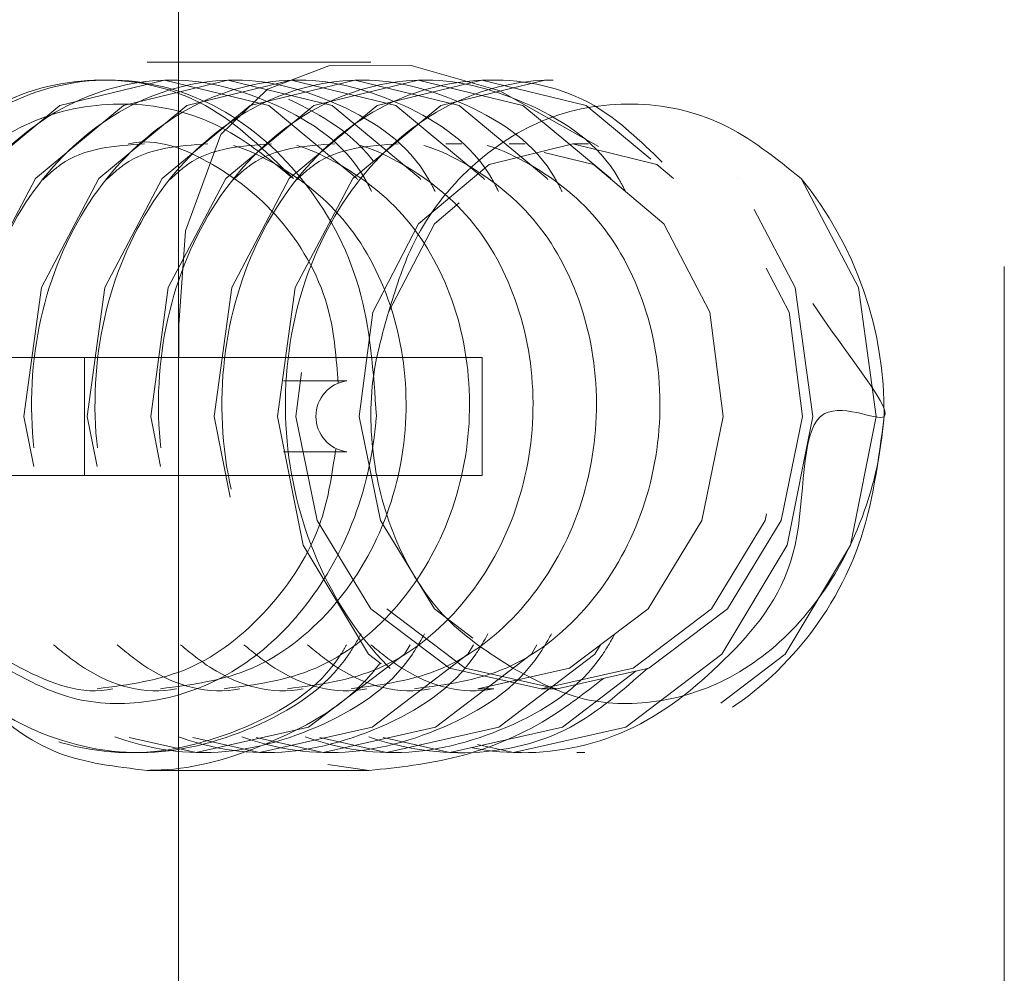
# Model space of a CAD drawing. Header units: millimetres. Extents: x 656 to 900, y 308 to 700.
# Tile 9 of 45: x 680.21 to 681.88, y 352.3 to 353.92. Entities that reach past the tile are written whole.
import ezdxf

# ---------------------------------------------------------------- set-up
doc = ezdxf.new("R2010")
doc.units = ezdxf.units.MM
doc.linetypes.add('HIDDEN', pattern=[1.905, 1.27, -0.635])

msp = doc.modelspace()

# ---------------------------------------------------------------- linework, layer by layer
at = {"color": 7, "linetype": 'HIDDEN', "lineweight": 18}
for p, q in [((680.4786, 354.2456), (680.4786, 353.1486)), ((681.8786, 350.3256), (681.8786, 354.2456)), ((680.8046, 353.8467), (680.4254, 353.8467)), ((680.468, 353.8167), (680.4546, 353.8167)), ((680.5756, 353.8167), (680.5622, 353.8167)), ((680.7908, 353.8167), (680.7774, 353.8167)), ((680.8984, 353.8167), (680.885, 353.8167)), ((681.006, 353.8167), (680.9926, 353.8167)), ((681.1136, 353.8167), (681.1002, 353.8167)), ((680.9586, 353.7084), (680.9317, 353.7084)), ((681.0662, 353.7084), (681.0393, 353.7084)), ((681.1738, 353.7084), (681.1469, 353.7084)), ((680.3191, 353.3467), (679.9964, 353.3467)), ((680.3191, 353.3467), (680.9935, 353.3467)), ((680.3191, 353.1467), (680.3191, 353.3467)), ((680.9935, 353.3467), (680.9935, 353.1467)), ((680.7639, 353.3067), (680.6563, 353.3067)), ((680.6563, 353.1867), (680.7639, 353.1867)), ((680.3191, 353.1467), (679.9964, 353.1467)), ((680.9935, 353.1467), (680.3191, 353.1467)), ((680.4786, 353.1486), (680.4786, 350.3256)), ((680.9862, 352.7849), (681.0131, 352.7849)), ((681.0938, 352.7849), (681.1207, 352.7849)), ((680.4008, 352.6767), (680.4143, 352.6767)), ((680.5084, 352.6767), (680.5218, 352.6767)), ((680.616, 352.6767), (680.6294, 352.6767)), ((680.7236, 352.6767), (680.737, 352.6767)), ((680.8312, 352.6767), (680.8446, 352.6767)), ((680.9388, 352.6767), (680.9522, 352.6767)), ((681.0464, 352.6767), (681.0598, 352.6767)), ((681.154, 352.6767), (681.1674, 352.6767)), ((680.4254, 352.6467), (680.802, 352.6467))]:
    msp.add_line(p, q, dxfattribs=at)
at = {"color": 7, "linetype": 'HIDDEN', "lineweight": 18, "flags": 128}
for points in [[(681.1906, 353.7043), (681.0235, 353.7981), (680.8729, 353.8412), (680.7333, 353.8407), (680.6293, 353.801), (680.5504, 353.7241), (680.4904, 353.561), (680.4788, 353.4018), (680.4787, 353.2892), (680.4786, 353.1705), (680.4801, 353.0404), (680.5076, 352.8594), (680.5946, 352.7185), (680.6991, 352.6609), (680.802, 352.6467), (680.802, 352.6467)], [(680.7819, 353.6478), (680.7809, 353.6497), (680.7809, 353.6497), (680.6318, 353.7733), (680.4546, 353.8167), (680.2774, 353.7733), (680.1283, 353.6497), (680.0309, 353.4648), (680.001, 353.2467), (680.0443, 353.0285), (680.1552, 352.8436), (680.3178, 352.7201), (680.5084, 352.6767), (680.699, 352.7201), (680.8616, 352.8436), (680.8711, 352.8595)], [(680.8895, 353.6478), (680.8885, 353.6497), (680.8885, 353.6497), (680.7393, 353.7733), (680.5622, 353.8167), (680.385, 353.7733), (680.2359, 353.6497), (680.1384, 353.4648), (680.1086, 353.2467), (680.1519, 353.0285), (680.2628, 352.8436), (680.4254, 352.7201), (680.616, 352.6767), (680.8066, 352.7201), (680.9692, 352.8436), (680.9787, 352.8595)], [(680.9971, 353.6478), (680.9961, 353.6497), (680.9961, 353.6497), (680.8469, 353.7733), (680.6698, 353.8167), (680.4926, 353.7733), (680.3435, 353.6497), (680.246, 353.4648), (680.2162, 353.2467), (680.2595, 353.0285), (680.3704, 352.8436), (680.533, 352.7201), (680.7236, 352.6767), (680.9142, 352.7201), (681.0768, 352.8436), (681.0863, 352.8595)], [(681.1047, 353.6478), (681.1037, 353.6497), (681.1037, 353.6497), (680.9545, 353.7733), (680.7774, 353.8167), (680.6002, 353.7733), (680.4511, 353.6497), (680.3536, 353.4648), (680.3238, 353.2467), (680.3671, 353.0285), (680.478, 352.8436), (680.6406, 352.7201), (680.8312, 352.6767), (681.0218, 352.7201), (681.1844, 352.8436), (681.1939, 352.8595)], [(681.2123, 353.6478), (681.2113, 353.6497), (681.2113, 353.6497), (681.0621, 353.7733), (680.885, 353.8167), (680.7078, 353.7733), (680.5587, 353.6497), (680.4612, 353.4648), (680.4314, 353.2467), (680.4747, 353.0285), (680.5856, 352.8436), (680.7482, 352.7201), (680.9388, 352.6767), (681.1294, 352.7201), (681.2546, 352.8152)], [(681.2794, 353.6824), (681.1697, 353.7733), (680.9926, 353.8167), (680.8154, 353.7733), (680.6663, 353.6497), (680.5688, 353.4648), (680.539, 353.2467), (680.5823, 353.0285), (680.6932, 352.8436), (680.8558, 352.7201), (681.0464, 352.6767), (681.237, 352.7201), (681.3996, 352.8436), (681.5104, 353.0285), (681.5537, 353.2467), (681.5239, 353.4648), (681.4265, 353.6497), (681.4265, 353.6497), (681.5341, 353.6497), (681.2773, 353.7733), (681.1002, 353.8167), (680.923, 353.7733), (680.7738, 353.6497), (680.6764, 353.4648), (680.6466, 353.2467), (680.6899, 353.0285), (680.8007, 352.8436), (680.9634, 352.7201), (681.154, 352.6767), (681.3446, 352.7201), (681.5072, 352.8436), (681.618, 353.0285), (681.6613, 353.2467), (681.6315, 353.4648), (681.5341, 353.6497)], [(680.9862, 352.785), (681.1415, 352.8201), (681.2745, 352.9202), (681.3656, 353.07), (681.402, 353.2467), (681.3791, 353.4234), (681.3014, 353.5732), (681.1819, 353.6733), (681.0396, 353.7084), (680.8974, 353.6733), (680.7779, 353.5732), (680.7002, 353.4234), (680.6773, 353.2467), (680.7136, 353.07), (680.8047, 352.9202), (680.9378, 352.8201), (681.0934, 352.7849), (681.2491, 352.8201), (681.3821, 352.9202), (681.4732, 353.07), (681.5096, 353.2467), (681.4867, 353.4234), (681.409, 353.5732), (681.2895, 353.6733), (681.1472, 353.7084), (681.005, 353.6733), (680.8854, 353.5732), (680.8078, 353.4234), (680.7849, 353.2467), (680.8212, 353.07), (680.9123, 352.9202), (681.0453, 352.8201), (681.0453, 352.8201)], [(680.8316, 352.9202), (680.9646, 352.8201), (681.1203, 352.7849), (681.276, 352.8201), (681.409, 352.9202), (681.5001, 353.07), (681.5365, 353.2467), (681.5136, 353.4234), (681.4359, 353.5732), (681.3164, 353.6733), (681.1741, 353.7084), (681.0319, 353.6733), (680.9123, 353.5732), (680.8347, 353.4234), (680.8347, 353.4234)]]:
    msp.add_lwpolyline(points, dxfattribs=at)
at = {"color": 7, "linetype": 'HIDDEN', "lineweight": 18}
for centre, radius, start, end in [((681.0477, 353.2538), 0.6272, 359.3488, 39.1464), ((680.7722, 353.2467), 0.0606, 97.8651, 262.1349)]:
    msp.add_arc(centre, radius, start, end, dxfattribs=at)
for points, knots in [([(680.4254, 352.6467), (680.3727, 352.6527), (680.2673, 352.6648), (680.1421, 352.7584), (680.05, 352.9002), (679.9978, 353.0862), (679.987, 353.2882), (680.013, 353.4763), (680.0741, 353.6403), (680.1768, 353.7709), (680.3213, 353.8455), (680.4909, 353.8528), (680.6559, 353.7937), (680.7684, 353.7316), (680.8082, 353.6802), (680.8091, 353.679)], [0, 0, 0, 0, 0.081216, 0.162283, 0.247253, 0.336638, 0.42147, 0.499398, 0.579085, 0.665929, 0.754926, 0.838012, 0.916725, 0.99794, 1, 1, 1, 1]), ([(680.6733, 353.6497), (680.626, 353.6964), (680.5313, 353.7898), (680.3464, 353.8308), (680.1652, 353.7872), (680.0118, 353.6602), (679.9117, 353.4705), (679.8809, 353.2467), (679.9251, 353.0229), (680.0388, 352.8331), (680.2051, 352.7066), (680.4018, 352.6609), (680.5923, 352.7098), (680.721, 352.7865), (680.7604, 352.8541), (680.7635, 352.8595)], [0, 0, 0, 0, 0.082741, 0.165483, 0.248224, 0.330966, 0.413707, 0.496449, 0.57919, 0.661931, 0.744673, 0.827414, 0.910156, 0.992897, 1, 1, 1, 1]), ([(680.814, 353.2467), (680.8091, 353.3213), (680.7991, 353.4705), (680.6947, 353.6602), (680.5426, 353.787), (680.3604, 353.8315), (680.1785, 353.787), (680.0253, 353.6602), (679.9252, 353.4705), (679.8944, 353.2467), (679.9386, 353.0229), (680.0523, 352.8331), (680.2186, 352.7066), (680.4151, 352.6611), (680.6063, 352.7092), (680.7392, 352.7916), (680.7814, 352.8663), (680.788, 352.8779)], [0, 0, 0, 0, 0.070494, 0.140988, 0.211482, 0.281976, 0.35247, 0.422965, 0.493459, 0.563953, 0.634447, 0.704941, 0.775435, 0.845929, 0.916423, 0.986917, 1, 1, 1, 1]), ([(680.806, 353.6276), (680.8022, 353.6351), (680.7669, 353.7051), (680.6463, 353.7837), (680.469, 353.8324), (680.2858, 353.7868), (680.133, 353.6603), (680.0327, 353.4705), (680.002, 353.2467), (680.0462, 353.0229), (680.1599, 352.8331), (680.3262, 352.7066), (680.5227, 352.6611), (680.7139, 352.7092), (680.8467, 352.7916), (680.889, 352.8663), (680.8956, 352.8779)], [0, 0, 0, 0, 0.009703, 0.090971, 0.172239, 0.253507, 0.334775, 0.416043, 0.497311, 0.578578, 0.659846, 0.741114, 0.822382, 0.90365, 0.984918, 1, 1, 1, 1]), ([(680.9136, 353.6276), (680.9098, 353.6351), (680.8745, 353.7051), (680.7539, 353.7837), (680.5766, 353.8324), (680.3934, 353.7868), (680.2406, 353.6603), (680.1403, 353.4705), (680.1095, 353.2467), (680.1538, 353.0229), (680.2674, 352.8331), (680.4338, 352.7066), (680.6303, 352.6611), (680.8215, 352.7092), (680.9543, 352.7916), (680.9966, 352.8663), (681.0032, 352.8779)], [0, 0, 0, 0, 0.0097035, 0.0909713, 0.1722392, 0.253507, 0.3347749, 0.4160428, 0.4973106, 0.5785785, 0.6598463, 0.7411142, 0.8223821, 0.9036499, 0.9849178, 1, 1, 1, 1]), ([(681.0212, 353.6276), (681.0174, 353.6351), (680.9821, 353.7051), (680.8615, 353.7837), (680.6842, 353.8324), (680.501, 353.7868), (680.3481, 353.6603), (680.2479, 353.4705), (680.2171, 353.2467), (680.2614, 353.0229), (680.375, 352.8331), (680.5414, 352.7066), (680.7379, 352.6611), (680.9291, 352.7092), (681.0619, 352.7916), (681.1042, 352.8663), (681.1108, 352.8779)], [0, 0, 0, 0, 0.0097035, 0.0909713, 0.1722392, 0.253507, 0.3347749, 0.4160428, 0.4973106, 0.5785785, 0.6598463, 0.7411142, 0.8223821, 0.9036499, 0.9849178, 1, 1, 1, 1]), ([(681.1288, 353.6276), (681.125, 353.6351), (681.0897, 353.7051), (680.9691, 353.7837), (680.7918, 353.8324), (680.6086, 353.7868), (680.4557, 353.6603), (680.3555, 353.4705), (680.3247, 353.2467), (680.369, 353.0229), (680.4826, 352.8331), (680.649, 352.7066), (680.8455, 352.6611), (681.0367, 352.7092), (681.1695, 352.7916), (681.2118, 352.8663), (681.2184, 352.8779)], [0, 0, 0, 0, 0.0097035, 0.0909713, 0.1722392, 0.253507, 0.3347749, 0.4160428, 0.4973106, 0.5785785, 0.6598463, 0.7411142, 0.8223821, 0.9036499, 0.9849178, 1, 1, 1, 1]), ([(681.2364, 353.6276), (681.2326, 353.6351), (681.1972, 353.7051), (681.0767, 353.7837), (680.8994, 353.8324), (680.7162, 353.7868), (680.5633, 353.6603), (680.4631, 353.4705), (680.4323, 353.2467), (680.4766, 353.0228), (680.5901, 352.8332), (680.7571, 352.706), (680.9514, 352.6631), (681.1379, 352.6991), (681.2318, 352.7824), (681.2738, 352.8196)], [0, 0, 0, 0, 0.010013, 0.093872, 0.177732, 0.261591, 0.34545, 0.429309, 0.513169, 0.597028, 0.680887, 0.764747, 0.848606, 0.932465, 1, 1, 1, 1]), ([(681.2986, 353.6777), (681.2617, 353.7133), (681.1773, 353.7949), (681.0051, 353.8301), (680.8243, 353.7874), (680.6708, 353.6601), (680.5707, 353.4705), (680.5399, 353.2467), (680.5842, 353.0229), (680.6977, 352.8332), (680.8645, 352.7062), (681.0595, 352.6622), (681.2563, 352.7048), (681.4179, 352.8387), (681.5503, 353.002), (681.5251, 353.3136), (681.7587, 353.1844), (681.5181, 353.4562), (681.4585, 353.659), (681.2929, 353.7873), (681.1143, 353.8314), (680.9315, 353.787), (680.7785, 353.6602), (680.6783, 353.4705), (680.6475, 353.2467), (680.6918, 353.0229), (680.8053, 352.8331), (680.972, 352.7063), (681.1673, 352.6618), (681.363, 352.7063), (681.5286, 352.8331), (681.6464, 353.0229), (681.6653, 353.1721), (681.6748, 353.2467)], [0, 0, 0, 0, 0.024983, 0.057264, 0.089545, 0.121827, 0.154108, 0.186389, 0.218671, 0.250952, 0.283233, 0.315515, 0.347796, 0.380077, 0.412359, 0.44464, 0.473624, 0.51578, 0.548061, 0.580343, 0.612624, 0.644905, 0.677187, 0.709468, 0.741749, 0.774031, 0.806312, 0.838593, 0.870875, 0.903156, 0.935437, 0.967719, 1, 1, 1, 1]), ([(680.6733, 353.6497), (680.6302, 353.6844), (680.5441, 353.7537), (680.3874, 353.7859), (680.2343, 353.759), (680.1035, 353.6707), (680.0137, 353.5528), (679.9857, 353.4615), (679.9739, 353.4234)], [0, 0, 0, 0, 0.180993, 0.361929, 0.542771, 0.71431, 0.880636, 1, 1, 1, 1]), ([(681.5341, 353.6497), (681.491, 353.6844), (681.4048, 353.7537), (681.2482, 353.7859), (681.095, 353.759), (680.9642, 353.6707), (680.8744, 353.5528), (680.8464, 353.4615), (680.8347, 353.4234)], [0, 0, 0, 0, 0.180993, 0.361929, 0.542771, 0.71431, 0.880636, 1, 1, 1, 1]), ([(680.4208, 353.7084), (680.3705, 353.7053), (680.3073, 353.7014), (680.2583, 353.6568), (680.2483, 353.6478)], [0, 0, 0, 0, 0.796928, 1, 1, 1, 1]), ([(680.5284, 353.7084), (680.4781, 353.7053), (680.4148, 353.7014), (680.3659, 353.6568), (680.3559, 353.6478)], [0, 0, 0, 0, 0.796928, 1, 1, 1, 1]), ([(680.749, 353.3036), (680.7461, 353.3443), (680.7388, 353.4451), (680.6615, 353.5829), (680.5412, 353.679), (680.4414, 353.7201), (680.3939, 353.7084), (680.3938, 353.7083)], [0, 0, 0, 0, 0.184202, 0.455947, 0.727692, 0.999437, 1, 1, 1, 1]), ([(680.4482, 352.785), (680.5013, 352.7919), (680.6075, 352.8058), (680.7437, 352.9125), (680.837, 353.0651), (680.8741, 353.2468), (680.8505, 353.4276), (680.7705, 353.5831), (680.6484, 353.679), (680.549, 353.7201), (680.5015, 353.7084), (680.5014, 353.7083)], [0, 0, 0, 0, 0.124741, 0.249741, 0.374741, 0.499741, 0.624741, 0.749741, 0.874741, 0.999741, 1, 1, 1, 1]), ([(680.636, 353.7084), (680.5856, 353.7053), (680.5224, 353.7014), (680.4734, 353.6568), (680.4635, 353.6478)], [0, 0, 0, 0, 0.796928, 1, 1, 1, 1]), ([(680.5558, 352.785), (680.6089, 352.7919), (680.7151, 352.8058), (680.8513, 352.9125), (680.9446, 353.0651), (680.9817, 353.2468), (680.9581, 353.4276), (680.8781, 353.5831), (680.756, 353.679), (680.6566, 353.7201), (680.6091, 353.7084), (680.609, 353.7083)], [0, 0, 0, 0, 0.1247411, 0.2497411, 0.3747411, 0.4997411, 0.6247411, 0.7497411, 0.8747411, 0.9997411, 1, 1, 1, 1]), ([(680.7436, 353.7084), (680.6932, 353.7053), (680.63, 353.7014), (680.581, 353.6568), (680.5711, 353.6478)], [0, 0, 0, 0, 0.796928, 1, 1, 1, 1]), ([(680.6634, 352.785), (680.7165, 352.7919), (680.8227, 352.8058), (680.9589, 352.9125), (681.0522, 353.0651), (681.0893, 353.2468), (681.0657, 353.4276), (680.9856, 353.5831), (680.8636, 353.679), (680.7642, 353.7201), (680.7167, 353.7084), (680.7166, 353.7083)], [0, 0, 0, 0, 0.124741, 0.249741, 0.374741, 0.499741, 0.624741, 0.749741, 0.874741, 0.999741, 1, 1, 1, 1]), ([(680.8512, 353.7084), (680.8008, 353.7053), (680.7376, 353.7014), (680.6886, 353.6568), (680.6787, 353.6478)], [0, 0, 0, 0, 0.796928, 1, 1, 1, 1]), ([(680.771, 352.785), (680.824, 352.7919), (680.9303, 352.8058), (681.0665, 352.9125), (681.1598, 353.0651), (681.1969, 353.2468), (681.1733, 353.4276), (681.0932, 353.5831), (680.9712, 353.679), (680.8718, 353.7201), (680.8243, 353.7084), (680.8242, 353.7083)], [0, 0, 0, 0, 0.124741, 0.249741, 0.374741, 0.499741, 0.624741, 0.749741, 0.874741, 0.999741, 1, 1, 1, 1]), ([(680.8786, 352.785), (680.9316, 352.7919), (681.0379, 352.8058), (681.1741, 352.9125), (681.2674, 353.0651), (681.3045, 353.2468), (681.2809, 353.4276), (681.2008, 353.5831), (681.0787, 353.679), (680.9794, 353.7201), (680.9318, 353.7084), (680.9317, 353.7083)], [0, 0, 0, 0, 0.124741, 0.249741, 0.374741, 0.499741, 0.624741, 0.749741, 0.874741, 0.999741, 1, 1, 1, 1]), ([(679.9739, 353.4234), (679.9621, 353.3648), (679.9384, 353.2478), (679.9787, 353.0654), (680.0713, 352.9103), (680.2071, 352.8144), (680.3153, 352.7732), (680.3673, 352.7849), (680.3673, 352.785)], [0, 0, 0, 0, 0.199959, 0.399917, 0.599876, 0.799834, 0.999793, 1, 1, 1, 1]), ([(680.8347, 353.4234), (680.8256, 353.3915), (680.8023, 353.3106), (680.8032, 353.1699), (680.8463, 353.0216), (680.9283, 352.8944), (681.0062, 352.8449), (681.0453, 352.8201)], [0, 0, 0, 0, 0.139306, 0.354004, 0.568701, 0.783398, 1, 1, 1, 1]), ([(680.1846, 352.8201), (680.2192, 352.8013), (680.2934, 352.7612), (680.4233, 352.7552), (680.5574, 352.7966), (680.6768, 352.8926), (680.7679, 353.0327), (680.8056, 353.1596), (680.8128, 353.2335), (680.814, 353.2467)], [0, 0, 0, 0, 0.13232, 0.284052, 0.445072, 0.611193, 0.78021, 0.960757, 1, 1, 1, 1]), ([(681.0453, 352.8201), (681.0799, 352.8013), (681.1541, 352.7612), (681.2841, 352.7552), (681.4181, 352.7966), (681.5375, 352.8926), (681.6286, 353.0327), (681.6664, 353.1596), (681.6735, 353.2335), (681.6748, 353.2467)], [0, 0, 0, 0, 0.13232, 0.284052, 0.445072, 0.611193, 0.78021, 0.960757, 1, 1, 1, 1]), ([(680.3406, 352.785), (680.3938, 352.7919), (680.5003, 352.8057), (680.6348, 352.9128), (680.7241, 353.0483), (680.739, 353.1499), (680.745, 353.1912)], [0, 0, 0, 0, 0.27087, 0.542302, 0.813734, 1, 1, 1, 1]), ([(680.2667, 352.8595), (680.2837, 352.8457), (680.3436, 352.7968), (680.4229, 352.7732), (680.4749, 352.7849), (680.4749, 352.785)], [0, 0, 0, 0, 0.282351, 0.999258, 1, 1, 1, 1]), ([(680.3743, 352.8595), (680.3913, 352.8457), (680.4512, 352.7968), (680.5305, 352.7732), (680.5825, 352.7849), (680.5825, 352.785)], [0, 0, 0, 0, 0.282351, 0.999258, 1, 1, 1, 1]), ([(680.4819, 352.8595), (680.4988, 352.8457), (680.5588, 352.7968), (680.6381, 352.7732), (680.6901, 352.7849), (680.6901, 352.785)], [0, 0, 0, 0, 0.282351, 0.999258, 1, 1, 1, 1]), ([(680.5895, 352.8595), (680.6064, 352.8457), (680.6664, 352.7968), (680.7457, 352.7732), (680.7977, 352.7849), (680.7977, 352.785)], [0, 0, 0, 0, 0.282351, 0.999258, 1, 1, 1, 1]), ([(680.6971, 352.8595), (680.714, 352.8457), (680.774, 352.7968), (680.8533, 352.7732), (680.9053, 352.7849), (680.9053, 352.785)], [0, 0, 0, 0, 0.282351, 0.999258, 1, 1, 1, 1]), ([(680.8047, 352.8595), (680.8216, 352.8457), (680.8816, 352.7968), (680.9609, 352.7732), (681.0128, 352.7849), (681.0129, 352.785)], [0, 0, 0, 0, 0.282351, 0.999258, 1, 1, 1, 1]), ([(680.8204, 352.8287), (680.8154, 352.8223), (680.768, 352.7611), (680.6394, 352.6894), (680.5065, 352.6486), (680.4368, 352.6469), (680.4254, 352.6467)], [0, 0, 0, 0, 0.050953, 0.487211, 0.916322, 1, 1, 1, 1]), ([(680.802, 352.6467), (680.8516, 352.6517), (680.9506, 352.6618), (681.0933, 352.7197), (681.1681, 352.7785), (681.1988, 352.8026)], [0, 0, 0, 0, 0.371945, 0.742283, 1, 1, 1, 1])]:
    msp.add_open_spline(points, degree=3, knots=knots, dxfattribs=at)

doc.saveas('drawing.dxf')
